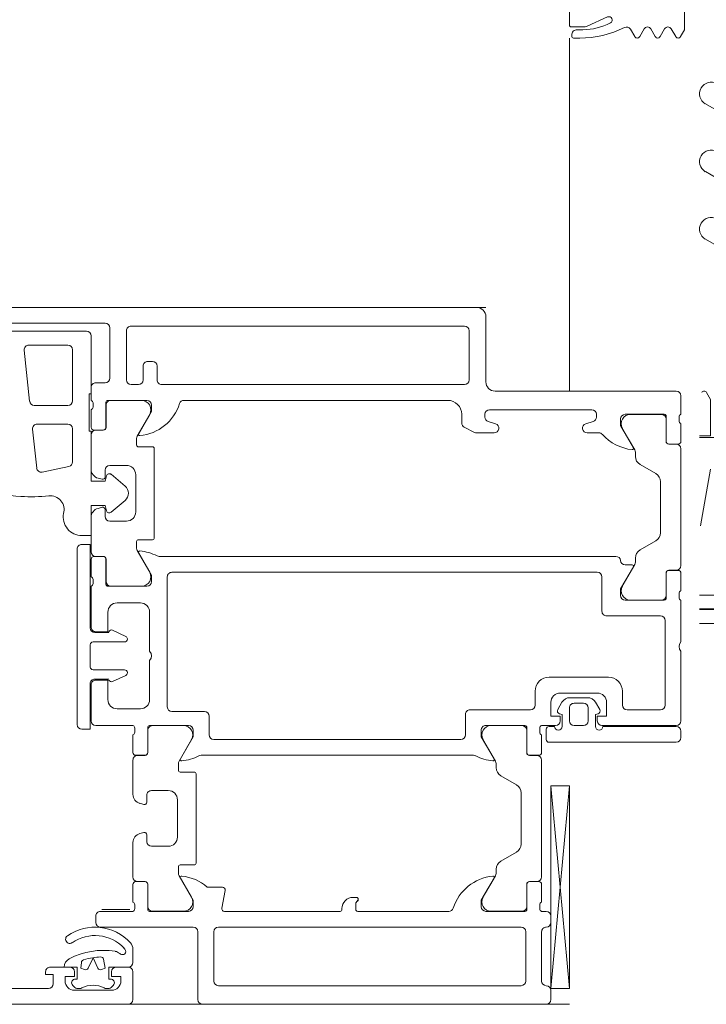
# Model space of a CAD drawing. Header units: centimetres. Extents: x -1631 to 1829, y -257 to 3158.
# Tile 99 of 128: x 483.46 to 490.85, y 1664.13 to 1674.72. Entities that reach past the tile are written whole.
import ezdxf

# ---------------------------------------------------------------- set-up
doc = ezdxf.new("R2010")
doc.units = ezdxf.units.CM
for name, color, linetype, lineweight in [('A-DETL-GENF', 92, 'Continuous', 9), ('A-DOOR', 31, 'Continuous', 13), ('A-GLAZ-CWMG', 51, 'Continuous', 9)]:
    doc.layers.add(name, color=color, linetype=linetype, lineweight=lineweight)

# ---------------------------------------------------------------- blocks, each defined once
blk = doc.blocks.new('Schueco_FWS_ADS-75-SimplySmart_inw_Family-02 - FWS SI insert unit 90-2368395-5_piętro III __10_50 m_ - stan projektowany')
at = {"layer": 'A-DETL-GENF'}
for p, q in [((-75.5, 6.6), (75.5, 6.6)), ((74.6, -0.9), (-74.6, -0.9))]:
    blk.add_line(p, q, dxfattribs=at)
at = {"layer": 'A-DOOR'}
for p, q in [((-75.25, 6.6), (-71.55, 6.6)), ((-75.3, 6.45), (-75.3, 6.55)), ((-71.5, 6.55), (-71.5, 5.82)), ((-70.8, 6.25), (-70.8, 6.55)), ((-75.3, 4.249), (-75.5, 6.43)), ((-71.72, 6.4), (-74.98, 6.4)), ((-70.588, 6.397), (-70.564, 6.421)), ((-70.17, 6.45), (-70.57, 6.45)), ((-70.543, 6.43), (-70.513, 6.43)), ((-70.227, 6.43), (-70.197, 6.43)), ((-70.176, 6.421), (-70.152, 6.397)), ((-68.6, 6.43), (-69.89, 6.43)), ((-75.2, 5.82), (-75.2, 6.35)), ((-75.03, 6.35), (-75.03, 5.82)), ((-71.67, 5.82), (-71.67, 6.35)), ((-70.62, 6.2), (-70.75, 6.2)), ((-69.91, 6.2), (-70.12, 6.2)), ((-74.98, 5.77), (-71.72, 5.77)), ((-71.45, 5.77), (-70.45, 5.77)), ((-75.3, 5.65), (-75.3, 5.72)), ((-70.4, 5.72), (-70.4, 5.65)), ((-75.2, 5.6), (-75.25, 5.6)), ((-75.18, 5.528), (-75.18, 5.572)), ((-75.041, 5.58), (-75.041, 5.31)), ((-75.04, 5.309), (-75.04, 5.549)), ((-74.6, 5.6), (-75.021, 5.6)), ((-74.99, 5.599), (-74.656, 5.599)), ((-73.22, 5.6), (-74.2, 5.6)), ((-73.05, 5.58), (-73.05, 5.57)), ((-71.786, 5.6), (-73.03, 5.6)), ((-71.794, 5.376), (-71.757, 5.564)), ((-70.979, 5.6), (-71.4, 5.6)), ((-71.01, 5.599), (-71.344, 5.599)), ((-70.96, 5.309), (-70.96, 5.549)), ((-70.959, 5.31), (-70.959, 5.58)), ((-70.82, 5.572), (-70.82, 5.528)), ((-70.45, 5.6), (-70.8, 5.6)), ((-70.765, 5.58), (-70.465, 5.58)), ((-75.2, 5.31), (-75.2, 5.5)), ((-74.569, 5.449), (-74.703, 5.216)), ((-73.17, 5.45), (-73.205, 5.45)), ((-71.431, 5.449), (-71.297, 5.216)), ((-70.8, 5.5), (-70.8, 5.31)), ((-71.6, 5.34), (-71.764, 5.34)), ((-75.2, 3.971), (-75.2, 5.229)), ((-75.071, 5.28), (-75.17, 5.28)), ((-75.15, 5.279), (-75.07, 5.279)), ((-70.85, 5.279), (-70.93, 5.279)), ((-70.83, 5.28), (-70.929, 5.28)), ((-70.8, 4.859), (-70.8, 5.229)), ((-74.71, 5.191), (-74.71, 5.147)), ((-71.31, 5.1), (-71.46, 5.1)), ((-71.29, 5.191), (-71.29, 5.12)), ((-74.76, 5.06), (-74.93, 4.962)), ((-71.48, 5.08), (-71.48, 4.12)), ((-74.98, 4.875), (-74.98, 4.325)), ((-71.18, 4.9), (-71, 4.9)), ((-71.28, 4.4), (-71.28, 4.8)), ((-70.95, 4.85), (-70.95, 4.775)), ((-70.919, 4.751), (-70.874, 4.763)), ((-70.95, 4.425), (-70.95, 4.35)), ((-70.874, 4.437), (-70.919, 4.449)), ((-71, 4.3), (-71.18, 4.3)), ((-70.8, 3.971), (-70.8, 4.341)), ((-74.93, 4.238), (-74.76, 4.14)), ((-74.71, 4.053), (-74.71, 4.009)), ((-71.46, 4.1), (-71.31, 4.1)), ((-71.29, 4.08), (-71.29, 4.009)), ((-74.703, 3.984), (-74.569, 3.751)), ((-71.297, 3.984), (-71.431, 3.751)), ((-75.2, 3.7), (-75.2, 3.89)), ((-75.17, 3.92), (-75.071, 3.92)), ((-75.07, 3.921), (-75.15, 3.921)), ((-75.041, 3.89), (-75.041, 3.62)), ((-75.04, 3.651), (-75.04, 3.891)), ((-74.467, 3.92), (-71.533, 3.92)), ((-70.96, 3.651), (-70.96, 3.891)), ((-70.959, 3.62), (-70.959, 3.89)), ((-70.93, 3.921), (-70.85, 3.921)), ((-70.929, 3.92), (-70.83, 3.92)), ((-70.8, 3.89), (-70.8, 3.7)), ((-76.7, 3.73), (-76.7, 3.66)), ((-75.28, 3.78), (-76.65, 3.78)), ((-75.25, 3.64), (-75.25, 3.75)), ((-71.67, 3.75), (-74.33, 3.75)), ((-76.65, 3.61), (-75.86, 3.61)), ((-75.34, 3.61), (-75.28, 3.61)), ((-75.18, 3.628), (-75.18, 3.672)), ((-74.38, 3.7), (-74.38, 3.48)), ((-71.62, 3.5), (-71.62, 3.7)), ((-70.82, 3.672), (-70.82, 3.628)), ((-76.7, 2.8), (-76.7, 3.55)), ((-76.65, 3.6), (-75.85, 3.6)), ((-75.7, 3.55), (-75.7, 3.41)), ((-75.55, 3.6), (-75.65, 3.6)), ((-75.5, 3.41), (-75.5, 3.55)), ((-75.35, 3.6), (-75.2, 3.6)), ((-75.021, 3.6), (-74.6, 3.6)), ((-74.656, 3.601), (-74.99, 3.601)), ((-71.4, 3.6), (-70.979, 3.6)), ((-71.344, 3.601), (-71.01, 3.601)), ((-70.8, 3.6), (-70.4, 3.6)), ((-70.35, 3.55), (-70.35, 3.16)), ((-70.2, 3.59), (-70.2, 1.7)), ((-76.12, 3.43), (-76.48, 3.43)), ((-75.826, 3.429), (-75.781, 3.35)), ((-75.419, 3.35), (-75.374, 3.429)), ((-74.43, 3.43), (-75.08, 3.43)), ((-71.22, 3.45), (-71.57, 3.45)), ((-71.17, 2), (-71.17, 3.4)), ((-70.63, 3.42), (-70.88, 3.42)), ((-76.53, 3.38), (-76.53, 2.47)), ((-76.07, 3.23), (-76.07, 3.38)), ((-75.694, 3.3), (-75.506, 3.3)), ((-75.65, 3.36), (-75.55, 3.36)), ((-75.13, 3.38), (-75.13, 3.23)), ((-70.98, 3.32), (-70.98, 2.9)), ((-75.8, 3.25), (-75.4, 3.25)), ((-75.28, 3.08), (-75.92, 3.08)), ((-70.723, 3.06), (-70.581, 3.126)), ((-70.54, 3.1), (-70.39, 3.1)), ((-70.74, 3.03), (-70.74, 3.033)), ((-70.37, 3), (-70.71, 3)), ((-70.34, 2.73), (-70.34, 2.97)), ((-70.98, 2.8), (-70.98, 2.38)), ((-76.7, 2.25), (-76.7, 2.7)), ((-70.74, 2.667), (-70.74, 2.67)), ((-70.71, 2.7), (-70.37, 2.7)), ((-70.581, 2.574), (-70.723, 2.64)), ((-70.39, 2.6), (-70.54, 2.6)), ((-70.35, 2.54), (-70.35, 2.1)), ((-76.48, 2.42), (-75.9, 2.42)), ((-75.85, 2.37), (-75.85, 2)), ((-76.541, 2.23), (-76.541, 1.96)), ((-76.1, 2.25), (-76.521, 2.25)), ((-76.49, 2.249), (-76.156, 2.249)), ((-70.88, 2.28), (-70.63, 2.28)), ((-76.7, 1.96), (-76.7, 2.15)), ((-76.68, 2.178), (-76.68, 2.222)), ((-76.54, 1.959), (-76.54, 2.199)), ((-76.069, 2.099), (-76.203, 1.866)), ((-70.529, 2.1), (-70.95, 2.1)), ((-70.894, 2.099), (-70.56, 2.099)), ((-70.51, 2.049), (-70.51, 1.809)), ((-70.509, 1.81), (-70.509, 2.08)), ((-70.37, 2.072), (-70.37, 2.028)), ((-76.571, 1.93), (-76.67, 1.93)), ((-76.65, 1.929), (-76.57, 1.929)), ((-75.8, 1.95), (-71.22, 1.95)), ((-70.847, 1.716), (-70.981, 1.949)), ((-70.35, 2), (-70.35, 1.81)), ((-76.7, 0.621), (-76.7, 1.879)), ((-76.21, 1.841), (-76.21, 1.797)), ((-76.099, 1.87), (-76.176, 1.87)), ((-76.26, 1.71), (-76.43, 1.612)), ((-71.083, 1.78), (-76, 1.78)), ((-70.48, 1.779), (-70.4, 1.779)), ((-70.38, 1.78), (-70.479, 1.78)), ((-70.35, 1.729), (-70.35, 1.359)), ((-71.01, 1.6), (-70.86, 1.6)), ((-70.84, 1.62), (-70.84, 1.691)), ((-76.48, 1.525), (-76.48, 0.975)), ((-71.03, 0.62), (-71.03, 1.58)), ((-70.55, 1.4), (-70.73, 1.4)), ((-70.83, 1.3), (-70.83, 0.9)), ((-70.716, 1.177), (-70.564, 1.304)), ((-70.5, 1.275), (-70.5, 1.35)), ((-70.424, 1.263), (-70.469, 1.251)), ((-70.564, 0.896), (-70.716, 1.023)), ((-76.43, 0.888), (-76.26, 0.79)), ((-70.5, 0.85), (-70.5, 0.925)), ((-70.469, 0.949), (-70.424, 0.937)), ((-69.824, 0.872), (-70.11, 0.811)), ((-70.73, 0.8), (-70.55, 0.8)), ((-70.35, 0.841), (-70.35, 0.471)), ((-70.15, 0.763), (-70.15, 0.405)), ((-69.72, 0.41), (-69.764, 0.829)), ((-76.21, 0.703), (-76.21, 0.659)), ((-76.7, 0.35), (-76.7, 0.54)), ((-76.67, 0.57), (-76.571, 0.57)), ((-76.57, 0.571), (-76.65, 0.571)), ((-76.541, 0.54), (-76.541, 0.27)), ((-76.54, 0.301), (-76.54, 0.541)), ((-76.203, 0.634), (-76.069, 0.401)), ((-70.86, 0.6), (-71.01, 0.6)), ((-70.84, 0.509), (-70.84, 0.58)), ((-75.817, 0.45), (-75.69, 0.45)), ((-74.69, 0.45), (-74.499, 0.45)), ((-74.476, 0.445), (-74.367, 0.389)), ((-70.981, 0.251), (-70.847, 0.484)), ((-76.68, 0.278), (-76.68, 0.322)), ((-75.675, 0.352), (-75.755, 0.328)), ((-74.625, 0.328), (-74.705, 0.352)), ((-74.34, 0.344), (-74.34, 0.25)), ((-70.51, 0.391), (-70.51, 0.151)), ((-70.509, 0.12), (-70.509, 0.39)), ((-70.4, 0.421), (-70.48, 0.421)), ((-70.479, 0.42), (-70.38, 0.42)), ((-70.35, 0.39), (-70.35, 0.2)), ((-70.1, 0.355), (-69.769, 0.355)), ((-76.7, 0.05), (-76.7, 0.25)), ((-76.521, 0.25), (-76.1, 0.25)), ((-76.156, 0.251), (-76.49, 0.251)), ((-75.79, 0.28), (-75.79, 0.25)), ((-74.59, 0.25), (-74.59, 0.28)), ((-75.74, 0.2), (-74.64, 0.2)), ((-70.37, 0.172), (-70.37, 0.128)), ((-69.738, 0.155), (-70.1, 0.155)), ((-69.63, -0.44), (-69.688, 0.11)), ((-74.7, 0), (-76.65, 0)), ((-74.19, 0.1), (-71.35, 0.1)), ((-70.95, 0.1), (-70.529, 0.1)), ((-70.56, 0.101), (-70.894, 0.101)), ((-70.35, 0.1), (-70.35, -0.04)), ((-70.15, 0.105), (-70.15, -0.445)), ((-74.6, -0.8), (-74.6, -0.1)), ((-71.11, -0.07), (-74.37, -0.07)), ((-70.78, -0.07), (-70.86, -0.07)), ((-70.4, -0.09), (-70.5, -0.09)), ((-74.42, -0.12), (-74.42, -0.65)), ((-71.06, -0.27), (-71.06, -0.12)), ((-70.91, -0.12), (-70.91, -0.27)), ((-70.73, -0.65), (-70.73, -0.12)), ((-70.55, -0.14), (-70.55, -0.68)), ((-70.96, -0.32), (-71.01, -0.32)), ((-70.1, -0.495), (-69.68, -0.495)), ((-74.37, -0.7), (-70.78, -0.7)), ((-70.5, -0.73), (-69.21, -0.73)), ((-69.45, -0.645), (-70.3, -0.645)), ((-68.35, -0.9), (-74.5, -0.9))]:
    blk.add_line(p, q, dxfattribs=at)
at = {"layer": 'A-DOOR', "flags": 128}
for points in [[(-70.75, 6.6), (-62.1, 6.6), (-62.1, 6.26), (-62.21, 6.15), (-62.27, 6.15), (-62.27, 6.32)], [(-75.5, 4.249), (-75.5, 6.43), (-75.3, 6.43), (-75.3, 4.249), (-75.5, 4.249), (-75.3, 6.43)], [(-69.94, 6.38), (-69.94, 6.28), (-69.86, 6.28), (-69.86, 6.25)], [(-70.75, 6.2), (-70.54, 6.2), (-70.54, 6.33), (-70.57, 6.33)], [(-70.67, 6.35), (-70.67, 6.3), (-70.57, 6.3), (-70.57, 6.25)], [(-70.17, 6.33), (-70.2, 6.33), (-70.2, 6.2), (-70.06, 6.2)], [(-70.17, 6.25), (-70.17, 6.3), (-70.07, 6.3), (-70.07, 6.35)], [(-70.8, 6.006), (-70.8, 6.015), (-70.8, 6.15)], [(-74.688, 5.241), (-74.55, 5.48), (-74.55, 5.55)], [(-73.225, 5.47), (-73.225, 5.477), (-73.2, 5.51), (-73.2, 5.58)], [(-71.45, 5.55), (-71.45, 5.48), (-71.312, 5.241)], [(-74.55, 3.65), (-74.55, 3.72), (-74.688, 3.959)], [(-71.312, 3.959), (-71.45, 3.72), (-71.45, 3.65)], [(-75.78, 3.61), (-75.78, 3.48), (-75.808, 3.473)], [(-75.392, 3.473), (-75.42, 3.48), (-75.42, 3.61)], [(-70.34, 3.15), (-70.34, 3.64), (-70.25, 3.64)], [(-75.8, 3.55), (-75.8, 3.5), (-75.9, 3.5), (-75.9, 3.35)], [(-75.3, 3.35), (-75.3, 3.5), (-75.4, 3.5), (-75.4, 3.55)], [(-70.4, 3.11), (-70.53, 3.11), (-70.53, 3.32)], [(-70.53, 2.38), (-70.53, 2.59), (-70.4, 2.59)], [(-70.25, 1.65), (-70.34, 1.65), (-70.34, 2.55)], [(-76.188, 1.891), (-76.05, 2.13), (-76.05, 2.2)], [(-71, 2.05), (-71, 1.98), (-70.862, 1.741)], [(-70.516, 1.289), (-70.5, 1.23), (-70.35, 1.23), (-70.35, 1.555), (-70.25, 1.555)], [(-70.35, -0.595), (-70.35, 0.03), (-70.33, 0.03), (-70.33, 0.43), (-70.35, 0.43), (-70.35, 0.97), (-70.5, 0.97), (-70.516, 0.911)], [(-76.05, 0.3), (-76.05, 0.37), (-76.188, 0.609)], [(-70.862, 0.459), (-71, 0.22), (-71, 0.15)]]:
    blk.add_lwpolyline(points, dxfattribs=at)
for points in [[(-70.483, 6.115), (-70.5, 6.213), (-70.46, 6.227), (-70.5, 6.213)], [(-70.423, 6.212), (-70.37, 6.099), (-70.317, 6.212), (-70.37, 6.099)], [(-70.28, 6.227), (-70.24, 6.213), (-70.246, 6.149), (-70.24, 6.213)]]:
    blk.add_lwpolyline(points, close=True, dxfattribs=at)
at = {"layer": 'A-DOOR'}
for centre, radius, start, end in [((-75.25, 6.55), 0.05, 90, 180), ((-71.55, 6.55), 0.05, 0, 90), ((-70.75, 6.55), 0.05, 90, 180), ((-75.25, 6.45), 0.05, 180, 270), ((-75.25, 6.35), 0.05, 0, 90), ((-74.98, 6.35), 0.05, 90, 180), ((-71.72, 6.35), 0.05, 0, 90), ((-70.57, 6.35), 0.1, 90, 180), ((-70.56, 6.369), 0.04, 135, 255.5225), ((-70.543, 6.4), 0.03, 90, 135), ((-70.513, 6.38), 0.05, 62.5107, 90), ((-70.37, 6.655), 0.26, 242.5107, 297.4893), ((-70.227, 6.38), 0.05, 90, 117.4893), ((-70.197, 6.4), 0.03, 45, 90), ((-70.17, 6.35), 0.1, 0, 90), ((-70.18, 6.369), 0.04, 284.4775, 45), ((-69.89, 6.38), 0.05, 90, 180), ((-70.75, 6.25), 0.05, 180, 270), ((-70.75, 6.15), 0.05, 90, 180), ((-70.62, 6.25), 0.05, 270, 360), ((-70.45, 6.199), 0.03, 25, 110), ((-70.45, 6.199), 0.03, 25, 110), ((-70.29, 6.199), 0.03, 70, 155), ((-70.29, 6.199), 0.03, 70, 155), ((-70.275, 6.152), 0.03, 287.4598, 355), ((-70.275, 6.152), 0.03, 287.4598, 355), ((-70.12, 6.25), 0.05, 180, 270), ((-70.16, 6.2), 0.1, 297.8642, 0), ((-69.91, 6.25), 0.05, 270, 0), ((-70.694, 6.035), 0.03, 102.6892, 206.8893), ((-70.69, 6.015), 0.05, 49.3398, 102.6892), ((-70.592, 6.129), 0.1, 229.3398, 260.8458), ((-70.482, 6.81), 0.79, 260.8458, 297.8642), ((-70.453, 6.121), 0.03, 190, 272.4282), ((-70.453, 6.121), 0.03, 190, 272.4282), ((-70.482, 6.81), 0.72, 272.4282, 278.9885), ((-70.482, 6.81), 0.72, 272.4282, 278.9885), ((-70.482, 6.81), 0.72, 278.9885, 287.4598), ((-70.482, 6.81), 0.72, 278.9885, 287.4598), ((-70.27, 6.029), 0.53, 180, 181.5104), ((-70.7, 6.006), 0.1, 180, 222.3901), ((-70.391, 6.289), 0.519, 222.3901, 304.8585), ((-70.623, 6.071), 0.11, 206.8893, 223.162), ((-70.391, 6.289), 0.429, 223.162, 304.8585), ((-70.12, 5.9), 0.045, 304.8585, 124.8585), ((-75.25, 5.72), 0.05, 90, 180), ((-75.25, 5.82), 0.05, 270, 0), ((-74.98, 5.82), 0.05, 180, 270), ((-71.72, 5.82), 0.05, 270, 360), ((-71.45, 5.82), 0.05, 180, 270), ((-70.45, 5.72), 0.05, 0, 90), ((-75.25, 5.65), 0.05, 180, 270), ((-70.45, 5.65), 0.05, 270, 0), ((-75.21, 5.572), 0.03, 0, 70.5288), ((-75.21, 5.528), 0.03, 289.4712, 0), ((-75.021, 5.58), 0.02, 90, 180), ((-74.99, 5.549), 0.05, 90, 180), ((-74.724, 5.718), 0.5, 275.6226, 342.2516), ((-74.656, 5.499), 0.1, 330, 90), ((-74.6, 5.55), 0.05, 0, 90), ((-74.2, 5.55), 0.05, 90, 162.2516), ((-73.22, 5.58), 0.02, 0, 90), ((-73.17, 5.57), 0.12, 270, 0), ((-73.03, 5.58), 0.02, 90, 180), ((-71.786, 5.57), 0.03, 349, 90), ((-71.4, 5.55), 0.05, 90, 180), ((-71.344, 5.499), 0.1, 90, 210), ((-71.01, 5.549), 0.05, 0, 90), ((-70.979, 5.58), 0.02, 0, 90), ((-70.79, 5.572), 0.03, 109.4712, 180), ((-70.79, 5.528), 0.03, 180, 250.5288), ((-73.205, 5.477), 0.02, 135, 180), ((-73.205, 5.47), 0.02, 180, 270), ((-75.17, 5.31), 0.03, 180, 270), ((-75.071, 5.31), 0.03, 270, 0), ((-75.07, 5.309), 0.03, 270, 0), ((-71.764, 5.37), 0.03, 169, 270), ((-71.272, 5.717), 0.5, 228.9748, 263.8593), ((-70.93, 5.309), 0.03, 180, 270), ((-70.929, 5.31), 0.03, 180, 270), ((-70.83, 5.31), 0.03, 270, 0), ((-75.15, 5.229), 0.05, 90, 180), ((-74.66, 5.191), 0.05, 150, 180), ((-74.676, 5.234), 0.0138, 150, 275.6226), ((-71.324, 5.234), 0.0138, 263.8593, 30), ((-71.34, 5.191), 0.05, 0, 30), ((-70.85, 5.229), 0.05, 0, 90), ((-74.81, 5.147), 0.1, 300, 0), ((-71.46, 5.08), 0.02, 90, 180), ((-71.31, 5.12), 0.02, 270, 0), ((-74.88, 4.875), 0.1, 120, 180), ((-71.18, 4.8), 0.1, 90, 180), ((-71, 4.85), 0.05, 0, 90), ((-70.925, 4.775), 0.025, 180, 285), ((-70.9, 4.859), 0.1, 285, 0), ((-71.18, 4.4), 0.1, 180, 270), ((-71, 4.35), 0.05, 270, 0), ((-70.925, 4.425), 0.025, 75, 180), ((-70.9, 4.341), 0.1, 0, 75), ((-74.88, 4.325), 0.1, 180, 240), ((-74.81, 4.053), 0.1, 0, 60), ((-71.46, 4.12), 0.02, 180, 270), ((-71.31, 4.08), 0.02, 0, 90), ((-75.15, 3.971), 0.05, 180, 270), ((-74.66, 4.009), 0.05, 180, 210), ((-74.676, 3.966), 0.0138, 84.6714, 210), ((-74.721, 3.482), 0.5, 62.5097, 84.6714), ((-74.467, 3.97), 0.05, 242.5097, 270), ((-71.533, 3.97), 0.05, 270, 297.4903), ((-71.279, 3.482), 0.5, 95.3286, 117.4903), ((-71.324, 3.966), 0.0138, 330, 95.3286), ((-71.34, 4.009), 0.05, 330, 0), ((-70.85, 3.971), 0.05, 270, 0), ((-75.17, 3.89), 0.03, 90, 180), ((-75.071, 3.89), 0.03, 360, 90), ((-75.07, 3.891), 0.03, 0, 90), ((-70.93, 3.891), 0.03, 90, 180), ((-70.929, 3.89), 0.03, 90, 180), ((-70.83, 3.89), 0.03, 0, 90), ((-76.65, 3.73), 0.05, 90, 180), ((-75.28, 3.75), 0.03, 0, 90), ((-74.656, 3.701), 0.1, 270, 30), ((-74.33, 3.7), 0.05, 90, 180), ((-71.67, 3.7), 0.05, 0, 90), ((-71.344, 3.701), 0.1, 150, 270), ((-76.65, 3.66), 0.05, 180, 270), ((-75.82, 3.61), 0.04, 0, 180), ((-75.38, 3.61), 0.04, 0, 180), ((-75.28, 3.64), 0.03, 270, 0), ((-75.21, 3.672), 0.03, 0, 70.5288), ((-75.21, 3.628), 0.03, 289.4712, 360), ((-75.021, 3.62), 0.02, 180, 270), ((-74.99, 3.651), 0.05, 180, 270), ((-74.6, 3.65), 0.05, 270, 0), ((-71.4, 3.65), 0.05, 180, 270), ((-71.01, 3.651), 0.05, 270, 0), ((-70.979, 3.62), 0.02, 270, 0), ((-70.79, 3.672), 0.03, 109.4712, 180), ((-70.79, 3.628), 0.03, 180, 250.5288), ((-70.25, 3.59), 0.05, 0, 90), ((-76.65, 3.55), 0.05, 90, 180), ((-75.85, 3.55), 0.05, 0, 90), ((-75.65, 3.55), 0.05, 90, 180), ((-75.55, 3.55), 0.05, 0, 90), ((-75.35, 3.55), 0.05, 90, 180), ((-71.57, 3.5), 0.05, 180, 270), ((-70.4, 3.55), 0.05, 0, 90), ((-76.48, 3.38), 0.05, 90, 180), ((-76.12, 3.38), 0.05, 0, 90), ((-75.8, 3.444), 0.03, 105, 210), ((-75.65, 3.41), 0.05, 180, 270), ((-75.55, 3.41), 0.05, 270, 0), ((-75.4, 3.444), 0.03, 330, 75), ((-75.08, 3.38), 0.05, 90, 180), ((-74.43, 3.48), 0.05, 270, 0), ((-71.22, 3.4), 0.05, 0, 90), ((-70.88, 3.32), 0.1, 90, 180), ((-70.63, 3.32), 0.1, 0, 90), ((-75.8, 3.35), 0.1, 180, 270), ((-75.694, 3.4), 0.1, 210, 270), ((-75.506, 3.4), 0.1, 270, 330), ((-75.4, 3.35), 0.1, 270, 0), ((-75.92, 3.23), 0.15, 180, 270), ((-75.28, 3.23), 0.15, 270, 0), ((-70.568, 3.099), 0.03, 21.7118, 115), ((-70.4, 3.16), 0.05, 270, 0), ((-70.39, 3.15), 0.05, 270, 0), ((-70.71, 3.033), 0.03, 115, 180), ((-70.71, 3.03), 0.03, 180, 270), ((-70.37, 2.97), 0.03, 0, 90), ((-70.927, 2.85), 0.0725, 136.3972, 223.6028), ((-76.752, 2.75), 0.0725, 316.3972, 43.6028), ((-70.71, 2.67), 0.03, 90, 180), ((-70.71, 2.667), 0.03, 180, 245), ((-70.37, 2.73), 0.03, 270, 0), ((-70.568, 2.601), 0.03, 245, 338.2882), ((-70.4, 2.54), 0.05, 360, 90), ((-70.39, 2.55), 0.05, 0, 90), ((-76.48, 2.47), 0.05, 180, 270), ((-75.9, 2.37), 0.05, 360, 90), ((-70.88, 2.38), 0.1, 180, 270), ((-70.63, 2.38), 0.1, 270, 0), ((-76.71, 2.222), 0.03, 0, 70.5288), ((-76.521, 2.23), 0.02, 90, 180), ((-76.49, 2.199), 0.05, 90, 180), ((-76.156, 2.149), 0.1, 330, 90), ((-76.1, 2.2), 0.05, 0, 90), ((-76.71, 2.178), 0.03, 289.4712, 0), ((-70.95, 2.05), 0.05, 90, 180), ((-70.894, 1.999), 0.1, 90, 210), ((-70.56, 2.049), 0.05, 0, 90), ((-70.529, 2.08), 0.02, 0, 90), ((-70.34, 2.072), 0.03, 109.4712, 180), ((-70.34, 2.028), 0.03, 180, 250.5288), ((-76.67, 1.96), 0.03, 180, 270), ((-76.65, 1.879), 0.05, 90, 180), ((-76.571, 1.96), 0.03, 270, 0), ((-76.57, 1.959), 0.03, 270, 0), ((-75.8, 2), 0.05, 180, 270), ((-71.22, 2), 0.05, 270, 0), ((-76.16, 1.841), 0.05, 150, 180), ((-76.176, 1.884), 0.0138, 150, 270), ((-76.099, 1.82), 0.05, 5.7392, 90), ((-76, 1.83), 0.05, 185.7392, 270), ((-70.48, 1.809), 0.03, 180, 270), ((-70.479, 1.81), 0.03, 180, 270), ((-70.38, 1.81), 0.03, 270, 0), ((-76.31, 1.797), 0.1, 300, 0), ((-71.083, 1.73), 0.05, 62.5097, 90), ((-70.829, 2.218), 0.5, 242.5097, 264.6714), ((-70.874, 1.734), 0.0138, 264.6714, 30), ((-70.89, 1.691), 0.05, 0, 30), ((-70.4, 1.729), 0.05, 0, 90), ((-70.25, 1.7), 0.05, 270, 0), ((-76.38, 1.525), 0.1, 120, 180), ((-71.01, 1.58), 0.02, 90, 180), ((-70.86, 1.62), 0.02, 270, 0), ((-70.25, 1.355), 0.2, 349.3496, 90), ((-70.73, 1.3), 0.1, 90, 180), ((-70.55, 1.35), 0.05, 0, 90), ((-70.545, 1.281), 0.03, 14.9951, 130), ((-70.475, 1.275), 0.025, 180, 285), ((-70.45, 1.359), 0.1, 285, 360), ((-69.909, 1.277), 0.15, 164.3113, 275.3952), ((-70.652, 1.1), 0.1, 130, 230), ((-69.707, -0.863), 2, 86.7837, 95.3952), ((-69.735, -1.362), 2.5, 76.469, 86.7837), ((-76.38, 0.975), 0.1, 180, 240), ((-70.73, 0.9), 0.1, 180, 270), ((-70.545, 0.919), 0.03, 230, 345.0049), ((-70.55, 0.85), 0.05, 270, 360), ((-70.475, 0.925), 0.025, 75, 180), ((-70.45, 0.841), 0.1, 0, 75), ((-69.813, 0.823), 0.05, 6, 102), ((-76.31, 0.703), 0.1, 0, 60), ((-70.1, 0.763), 0.05, 102, 180), ((-76.16, 0.659), 0.05, 180, 210), ((-76.65, 0.621), 0.05, 180, 270), ((-76.67, 0.54), 0.03, 90, 180), ((-76.571, 0.54), 0.03, 0, 90), ((-76.57, 0.541), 0.03, 0, 90), ((-76.176, 0.616), 0.0138, 84.0801, 210), ((-76.226, 0.133), 0.5, 41.9139, 84.0801), ((-71.01, 0.62), 0.02, 180, 270), ((-70.86, 0.58), 0.02, 0, 90), ((-75.817, 0.5), 0.05, 221.9139, 270), ((-75.69, 0.4), 0.05, 287, 90), ((-74.69, 0.4), 0.05, 90, 253), ((-74.499, 0.4), 0.05, 63, 90), ((-70.826, -0.018), 0.5, 95.6226, 162.2516), ((-70.874, 0.466), 0.0138, 330, 95.6226), ((-70.89, 0.509), 0.05, 330, 0), ((-70.4, 0.471), 0.05, 270, 360), ((-76.71, 0.322), 0.03, 0, 70.5288), ((-76.156, 0.351), 0.1, 270, 30), ((-75.74, 0.28), 0.05, 107, 180), ((-74.64, 0.28), 0.05, 0, 73), ((-74.39, 0.344), 0.05, 360, 63), ((-70.48, 0.391), 0.03, 90, 180), ((-70.479, 0.39), 0.03, 90, 180), ((-70.38, 0.39), 0.03, 360, 90), ((-70.1, 0.405), 0.05, 180, 270), ((-69.769, 0.405), 0.05, 270, 6), ((-76.71, 0.278), 0.03, 289.4712, 0), ((-76.521, 0.27), 0.02, 180, 270), ((-76.49, 0.301), 0.05, 180, 270), ((-76.1, 0.3), 0.05, 270, 360), ((-75.74, 0.25), 0.05, 180, 270), ((-74.64, 0.25), 0.05, 270, 360), ((-74.19, 0.25), 0.15, 180, 270), ((-70.894, 0.201), 0.1, 150, 270), ((-71.35, 0.15), 0.05, 270, 342.2516), ((-70.95, 0.15), 0.05, 180, 270), ((-70.56, 0.151), 0.05, 270, 0), ((-70.529, 0.12), 0.02, 270, 0), ((-70.34, 0.172), 0.03, 109.4712, 180), ((-70.34, 0.128), 0.03, 180, 250.5288), ((-70.1, 0.105), 0.05, 90, 180), ((-69.738, 0.105), 0.05, 6, 90), ((-76.65, 0.05), 0.05, 180, 270), ((-74.7, -0.1), 0.1, 0, 90), ((-74.37, -0.12), 0.05, 90, 180), ((-71.11, -0.12), 0.05, 360, 90), ((-70.86, -0.12), 0.05, 90, 180), ((-70.78, -0.12), 0.05, 0, 90), ((-70.5, -0.14), 0.05, 90, 180), ((-70.4, -0.04), 0.05, 270, 0), ((-71.01, -0.27), 0.05, 180, 270), ((-70.96, -0.27), 0.05, 270, 0), ((-70.1, -0.445), 0.05, 180, 270), ((-69.68, -0.445), 0.05, 270, 6), ((-70.3, -0.595), 0.05, 180, 270), ((-74.37, -0.65), 0.05, 180, 270), ((-70.78, -0.65), 0.05, 270, 0), ((-70.5, -0.68), 0.05, 180, 270), ((-74.5, -0.8), 0.1, 180, 270)]:
    blk.add_arc(centre, radius, start, end, dxfattribs=at)
blk = doc.blocks.new('Rectangular Mullion - SI_CovCap-20mm_Mull-85mm-2281818-5_piętro III __10_50 m_ - stan projektowany')
at = {"layer": 'A-DETL-GENF'}
for p, q in [((2.31, 3.929), (2.089, 4.027)), ((1.404, 3.899), (1.355, 3.815)), ((1.524, 3.815), (1.475, 3.899)), ((1.625, 3.899), (1.576, 3.815)), ((1.744, 3.815), (1.696, 3.899)), ((1.843, 3.895), (1.796, 3.815)), ((2.48, 3.92), (2.351, 3.92)), ((2.355, 3.89), (2.416, 3.89)), ((2.476, 3.83), (2.476, 3.82)), ((2.456, 3.8), (2.389, 3.8)), ((0.775, 2.94), (1.037, 3.092)), ((0.775, 2.21), (1.037, 2.362)), ((0.762, 1.477), (1.037, 1.636)), ((0.982, -0.84), (1.09, -1.449)), ((1.1, -2.195), (-2.135, -2.195)), ((-2.125, -2.345), (1.1, -2.345)), ((1.1, -2.5), (-2.35, -2.5))]:
    blk.add_line(p, q, dxfattribs=at)
at = {"layer": 'A-DETL-GENF', "flags": 128}
for points in [[(1.303, 3.815), (1.26, 3.89), (1.26, 4.68), (1.395, 4.68)], [(2.35, 4.68), (2.5, 4.68), (2.5, 3.94)], [(1.1, -0.48), (0.98, -0.48), (0.98, -0.09), (1.023, -0.016)], [(1.1, -0.5), (-1.17, -0.5), (-1.25, -0.58), (-1.25, -0.64), (-1.14, -0.64), (-1.244, -1.227)], [(-1.99, -1.64), (-1.99, -1.99), (-2.12, -1.99), (-2.12, -1.72), (-2.37, -1.72), (-2.37, -2.35), (1.1, -2.35)]]:
    blk.add_lwpolyline(points, dxfattribs=at)
at = {"layer": 'A-DETL-GENF'}
for centre, radius, start, end in [((2.075, 3.995), 0.035, 66.0038, 241.9274), ((2.355, 4.52), 0.63, 241.9301, 270.0019), ((2.351, 4.02), 0.1, 246.0084, 269.9977), ((2.48, 3.94), 0.02, 270.0062, 359.9939), ((1.44, 3.879), 0.041, 30.0075, 149.997), ((1.66, 3.879), 0.041, 30.0007, 150.0037), ((1.886, 3.868), 0.051, 63.3408, 148.1953), ((2.389, 4.87), 1.07, 243.342, 270.0016), ((2.416, 3.83), 0.06, 359.9899, 90.0124), ((2.456, 3.82), 0.02, 269.9795, 0.0402), ((1.329, 3.83), 0.03, 209.9986, 330.0058), ((1.55, 3.83), 0.03, 209.9986, 330.0058), ((1.77, 3.83), 0.03, 209.9986, 330.0058), ((0.975, 3.2), 0.125, 300, 120), ((0.975, 2.47), 0.125, 300, 120), ((0.975, 1.744), 0.125, 300, 120), ((1.049, -0.031), 0.03, 29.868, 150.2035)]:
    blk.add_arc(centre, radius, start, end, dxfattribs=at)
blk = doc.blocks.new('Rectangular Mullion - Schueco_FWS-50-SI_Tran_CovCap-20mm_Tran-55mm-V14-5_piętro III __10_50 m_ - stan projektowany')
at = {"layer": 'A-GLAZ-CWMG'}
blk.add_line((489.377, 1670.726), (489.377, 1674.526), dxfattribs=at)

msp = doc.modelspace()

# ---------------------------------------------------------------- block references
at = {"layer": 'A-DOOR', "rotation": 180}
msp.add_blockref('Schueco_FWS_ADS-75-SimplySmart_inw_Family-02 - FWS SI insert unit 90-2368395-5_piętro III __10_50 m_ - stan projektowany', (413.877, 1670.726), dxfattribs=at)
at = {"layer": 'A-GLAZ-CWMG', "extrusion": (0, 0, -1)}
msp.add_blockref('Rectangular Mullion - SI_CovCap-20mm_Mull-85mm-2281818-5_piętro III __10_50 m_ - stan projektowany', (-491.877, 1670.726), dxfattribs=at)
at = {"layer": 'A-GLAZ-CWMG'}
msp.add_blockref('Rectangular Mullion - Schueco_FWS-50-SI_Tran_CovCap-20mm_Tran-55mm-V14-5_piętro III __10_50 m_ - stan projektowany', (0, 0), dxfattribs=at)

doc.saveas('drawing.dxf')
